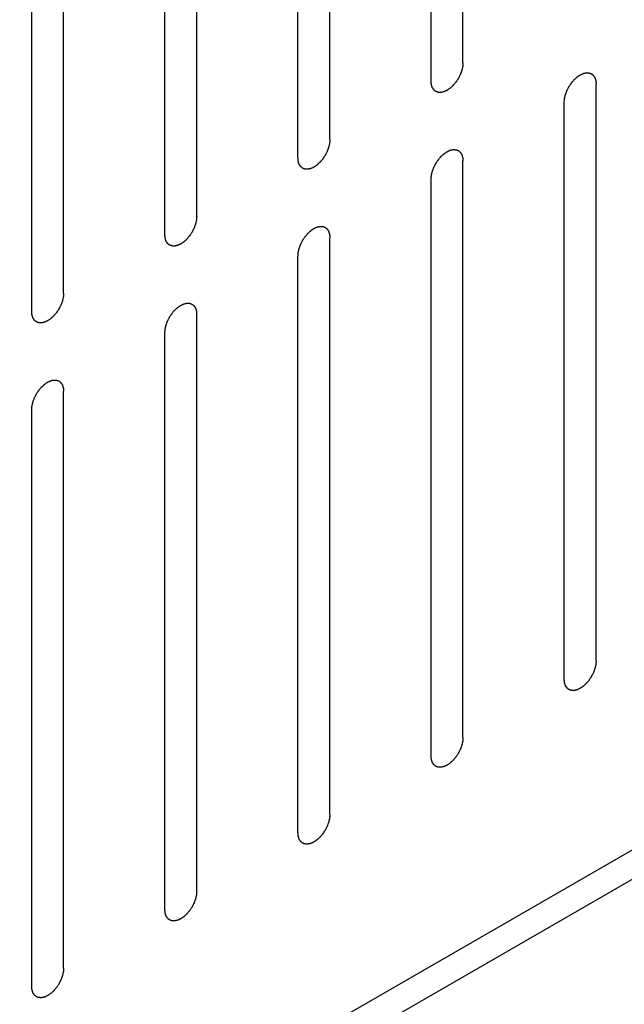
# Model space of a CAD drawing. Header units: inches. Extents: x 5 to 265, y 5 to 171.
# Tile 161 of 212: x 199.34 to 200.35, y 139.1 to 140.74. Entities that reach past the tile are written whole.
import ezdxf

# ---------------------------------------------------------------- set-up
doc = ezdxf.new("R2010")
doc.units = ezdxf.units.IN
doc.header["$LTSCALE"] = 14.96
doc.header["$MEASUREMENT"] = 0
doc.layers.get('0').update_dxf_attribs({"linetype": 'CONTINUOUS'})

msp = doc.modelspace()

# ---------------------------------------------------------------- linework, layer by layer
at = {"color": 7, "linetype": 'Continuous'}
for p, q in [((200.0771, 140.6689), (200.0771, 141.6283)), ((200.0241, 140.6383), (200.0241, 141.5977)), ((199.8558, 140.5412), (199.8558, 141.5005)), ((199.8027, 140.5105), (199.8027, 141.4699)), ((199.6344, 140.4134), (199.6344, 141.3728)), ((199.5814, 140.3828), (199.5814, 141.3421)), ((199.4131, 140.2856), (199.4131, 141.245)), ((199.3601, 140.255), (199.3601, 141.2144)), ((200.2984, 139.674), (200.2984, 140.6334)), ((200.2454, 139.6434), (200.2454, 140.6028)), ((200.0771, 139.5462), (200.0771, 140.5056)), ((200.0241, 139.5156), (200.0241, 140.475)), ((199.8558, 139.4185), (199.8558, 140.3779)), ((199.8027, 139.3878), (199.8027, 140.3472)), ((199.6344, 139.2907), (199.6344, 140.2501)), ((199.5814, 139.2601), (199.5814, 140.2195)), ((196.3458, 137.043), (201.8091, 140.1972)), ((196.3883, 137.0185), (201.8516, 140.1727)), ((199.4131, 139.1629), (199.4131, 140.1223)), ((199.3601, 139.1323), (199.3601, 140.0917))]:
    msp.add_line(p, q, dxfattribs=at)
for points in [[(200.0771, 140.6689), (200.0771, 140.6684), (200.077, 140.6674), (200.0768, 140.6658), (200.0767, 140.6645), (200.0767, 140.6636), (200.0766, 140.6631), (200.0766, 140.6627), (200.0765, 140.6623), (200.0764, 140.6617), (200.0762, 140.6608), (200.0758, 140.6594), (200.0755, 140.658), (200.0753, 140.6571), (200.0752, 140.6565), (200.0751, 140.6561), (200.0749, 140.6557), (200.0747, 140.6551), (200.0744, 140.6542), (200.0739, 140.6528), (200.0734, 140.6514), (200.073, 140.6504), (200.0728, 140.6498), (200.0727, 140.6494), (200.0725, 140.649), (200.0722, 140.6485), (200.0717, 140.6475), (200.071, 140.6461), (200.0703, 140.6447), (200.0698, 140.6438), (200.0695, 140.6432), (200.0693, 140.6428), (200.0691, 140.6424), (200.0687, 140.6419), (200.0682, 140.641), (200.0673, 140.6397), (200.0665, 140.6385), (200.0659, 140.6376), (200.0656, 140.6371), (200.0653, 140.6367), (200.065, 140.6364), (200.0647, 140.6359), (200.064, 140.6351), (200.063, 140.634), (200.0621, 140.6328), (200.0614, 140.632), (200.0611, 140.6316), (200.0608, 140.6312), (200.0605, 140.631), (200.06, 140.6306), (200.0593, 140.6299), (200.0583, 140.6289), (200.0573, 140.628), (200.0565, 140.6273), (200.0561, 140.6269), (200.0558, 140.6266), (200.0555, 140.6264), (200.0551, 140.6261), (200.0543, 140.6256), (200.0532, 140.6248), (200.0521, 140.6241), (200.0513, 140.6235), (200.0509, 140.6232), (200.0506, 140.623), (200.0503, 140.6229), (200.0498, 140.6227), (200.0491, 140.6223), (200.048, 140.6218), (200.0469, 140.6213), (200.0462, 140.621), (200.0458, 140.6208), (200.0454, 140.6206), (200.0451, 140.6205), (200.0447, 140.6204), (200.044, 140.6203), (200.0429, 140.62), (200.0419, 140.6198), (200.0412, 140.6196), (200.0408, 140.6196), (200.0405, 140.6195), (200.0402, 140.6195), (200.0398, 140.6195), (200.0391, 140.6195), (200.0382, 140.6196), (200.0372, 140.6196), (200.0366, 140.6196), (200.0362, 140.6196), (200.0359, 140.6196), (200.0357, 140.6197), (200.0353, 140.6199), (200.0347, 140.6201), (200.0339, 140.6204), (200.033, 140.6207), (200.0324, 140.6209), (200.0321, 140.6211), (200.0318, 140.6211), (200.0316, 140.6213), (200.0313, 140.6215), (200.0309, 140.6219), (200.0302, 140.6225), (200.0295, 140.6231), (200.029, 140.6235), (200.0288, 140.6237), (200.0285, 140.6238), (200.0284, 140.6241), (200.0282, 140.6244), (200.0278, 140.625), (200.0273, 140.6258), (200.0268, 140.6266), (200.0265, 140.6272), (200.0263, 140.6275), (200.0261, 140.6277), (200.026, 140.628), (200.0259, 140.6284), (200.0257, 140.6291), (200.0253, 140.6301), (200.025, 140.6312), (200.0248, 140.6319), (200.0247, 140.6323), (200.0246, 140.6325), (200.0246, 140.6329), (200.0245, 140.6334), (200.0244, 140.6342), (200.0243, 140.6354), (200.0242, 140.6369), (200.0241, 140.6378), (200.0241, 140.6383)], [(200.2454, 140.6028), (200.2454, 140.6033), (200.2455, 140.6044), (200.2456, 140.6059), (200.2457, 140.6072), (200.2458, 140.6081), (200.2459, 140.6086), (200.2459, 140.609), (200.246, 140.6094), (200.2461, 140.61), (200.2463, 140.611), (200.2466, 140.6123), (200.247, 140.6137), (200.2472, 140.6147), (200.2473, 140.6152), (200.2474, 140.6156), (200.2475, 140.616), (200.2477, 140.6166), (200.2481, 140.6176), (200.2486, 140.619), (200.2491, 140.6203), (200.2495, 140.6213), (200.2497, 140.6219), (200.2498, 140.6223), (200.25, 140.6227), (200.2503, 140.6233), (200.2508, 140.6242), (200.2515, 140.6256), (200.2522, 140.627), (200.2527, 140.628), (200.2529, 140.6285), (200.2531, 140.6289), (200.2534, 140.6293), (200.2537, 140.6298), (200.2543, 140.6307), (200.2552, 140.632), (200.256, 140.6332), (200.2566, 140.6341), (200.2569, 140.6346), (200.2571, 140.635), (200.2574, 140.6354), (200.2578, 140.6358), (200.2585, 140.6366), (200.2594, 140.6378), (200.2604, 140.6389), (200.261, 140.6397), (200.2614, 140.6401), (200.2617, 140.6405), (200.262, 140.6408), (200.2624, 140.6412), (200.2632, 140.6418), (200.2642, 140.6428), (200.2652, 140.6437), (200.2659, 140.6444), (200.2664, 140.6448), (200.2667, 140.6451), (200.267, 140.6453), (200.2674, 140.6456), (200.2682, 140.6461), (200.2693, 140.6469), (200.2704, 140.6477), (200.2711, 140.6482), (200.2716, 140.6485), (200.2719, 140.6487), (200.2722, 140.6489), (200.2727, 140.6491), (200.2734, 140.6494), (200.2745, 140.6499), (200.2755, 140.6504), (200.2763, 140.6508), (200.2767, 140.651), (200.2771, 140.6511), (200.2774, 140.6512), (200.2778, 140.6513), (200.2785, 140.6514), (200.2795, 140.6517), (200.2806, 140.6519), (200.2813, 140.6521), (200.2817, 140.6522), (200.282, 140.6523), (200.2823, 140.6522), (200.2827, 140.6522), (200.2833, 140.6522), (200.2843, 140.6522), (200.2852, 140.6521), (200.2859, 140.6521), (200.2863, 140.6521), (200.2866, 140.6521), (200.2868, 140.652), (200.2872, 140.6519), (200.2878, 140.6516), (200.2886, 140.6513), (200.2895, 140.651), (200.2901, 140.6508), (200.2904, 140.6507), (200.2907, 140.6506), (200.2909, 140.6504), (200.2911, 140.6502), (200.2916, 140.6498), (200.2923, 140.6492), (200.293, 140.6486), (200.2935, 140.6483), (200.2937, 140.648), (200.294, 140.6479), (200.2941, 140.6476), (200.2943, 140.6473), (200.2946, 140.6467), (200.2952, 140.6459), (200.2957, 140.6451), (200.296, 140.6446), (200.2962, 140.6442), (200.2964, 140.644), (200.2965, 140.6437), (200.2966, 140.6433), (200.2968, 140.6426), (200.2971, 140.6416), (200.2975, 140.6406), (200.2977, 140.6399), (200.2978, 140.6395), (200.2979, 140.6392), (200.2979, 140.6388), (200.298, 140.6383), (200.298, 140.6375), (200.2982, 140.6363), (200.2983, 140.6348), (200.2984, 140.6339), (200.2984, 140.6334)], [(199.8558, 140.5412), (199.8557, 140.5406), (199.8556, 140.5396), (199.8555, 140.538), (199.8554, 140.5367), (199.8553, 140.5358), (199.8553, 140.5353), (199.8553, 140.5349), (199.8552, 140.5345), (199.8551, 140.534), (199.8548, 140.533), (199.8545, 140.5316), (199.8542, 140.5302), (199.854, 140.5293), (199.8539, 140.5287), (199.8538, 140.5283), (199.8536, 140.5279), (199.8534, 140.5274), (199.8531, 140.5264), (199.8526, 140.525), (199.852, 140.5236), (199.8517, 140.5226), (199.8515, 140.5221), (199.8514, 140.5216), (199.8511, 140.5212), (199.8509, 140.5207), (199.8504, 140.5197), (199.8497, 140.5183), (199.849, 140.517), (199.8485, 140.516), (199.8482, 140.5154), (199.848, 140.515), (199.8478, 140.5146), (199.8474, 140.5141), (199.8468, 140.5132), (199.846, 140.512), (199.8452, 140.5107), (199.8446, 140.5098), (199.8443, 140.5093), (199.844, 140.5089), (199.8437, 140.5086), (199.8433, 140.5081), (199.8427, 140.5073), (199.8417, 140.5062), (199.8408, 140.5051), (199.8401, 140.5043), (199.8397, 140.5038), (199.8395, 140.5034), (199.8391, 140.5032), (199.8387, 140.5028), (199.838, 140.5021), (199.837, 140.5012), (199.8359, 140.5002), (199.8352, 140.4995), (199.8348, 140.4991), (199.8345, 140.4988), (199.8342, 140.4986), (199.8337, 140.4983), (199.833, 140.4978), (199.8319, 140.497), (199.8308, 140.4963), (199.83, 140.4958), (199.8296, 140.4955), (199.8293, 140.4952), (199.8289, 140.4951), (199.8285, 140.4949), (199.8278, 140.4945), (199.8267, 140.494), (199.8256, 140.4935), (199.8249, 140.4932), (199.8244, 140.493), (199.8241, 140.4928), (199.8238, 140.4928), (199.8234, 140.4927), (199.8227, 140.4925), (199.8216, 140.4923), (199.8206, 140.492), (199.8199, 140.4919), (199.8195, 140.4918), (199.8191, 140.4917), (199.8189, 140.4917), (199.8185, 140.4917), (199.8178, 140.4918), (199.8169, 140.4918), (199.8159, 140.4918), (199.8152, 140.4918), (199.8149, 140.4919), (199.8146, 140.4918), (199.8143, 140.492), (199.814, 140.4921), (199.8134, 140.4923), (199.8125, 140.4926), (199.8117, 140.4929), (199.8111, 140.4931), (199.8108, 140.4933), (199.8105, 140.4933), (199.8103, 140.4935), (199.81, 140.4938), (199.8095, 140.4942), (199.8089, 140.4947), (199.8082, 140.4953), (199.8077, 140.4957), (199.8074, 140.4959), (199.8072, 140.4961), (199.8071, 140.4963), (199.8069, 140.4966), (199.8065, 140.4972), (199.806, 140.498), (199.8055, 140.4988), (199.8051, 140.4994), (199.8049, 140.4997), (199.8048, 140.4999), (199.8047, 140.5002), (199.8046, 140.5006), (199.8043, 140.5014), (199.804, 140.5024), (199.8037, 140.5034), (199.8035, 140.5041), (199.8034, 140.5045), (199.8032, 140.5048), (199.8032, 140.5051), (199.8032, 140.5056), (199.8031, 140.5065), (199.803, 140.5077), (199.8029, 140.5091), (199.8028, 140.5101), (199.8027, 140.5105)], [(200.0241, 140.475), (200.0241, 140.4755), (200.0242, 140.4766), (200.0243, 140.4781), (200.0244, 140.4794), (200.0245, 140.4803), (200.0245, 140.4809), (200.0245, 140.4812), (200.0247, 140.4817), (200.0248, 140.4822), (200.025, 140.4832), (200.0253, 140.4845), (200.0256, 140.4859), (200.0258, 140.4869), (200.026, 140.4874), (200.026, 140.4878), (200.0262, 140.4883), (200.0264, 140.4888), (200.0268, 140.4898), (200.0273, 140.4912), (200.0278, 140.4926), (200.0281, 140.4935), (200.0283, 140.4941), (200.0285, 140.4945), (200.0287, 140.4949), (200.029, 140.4955), (200.0295, 140.4965), (200.0302, 140.4978), (200.0309, 140.4992), (200.0313, 140.5002), (200.0316, 140.5007), (200.0318, 140.5012), (200.0321, 140.5015), (200.0324, 140.502), (200.033, 140.5029), (200.0338, 140.5042), (200.0347, 140.5055), (200.0352, 140.5064), (200.0356, 140.5069), (200.0358, 140.5073), (200.0361, 140.5076), (200.0365, 140.508), (200.0372, 140.5088), (200.0381, 140.51), (200.0391, 140.5111), (200.0397, 140.5119), (200.0401, 140.5124), (200.0404, 140.5127), (200.0407, 140.513), (200.0411, 140.5134), (200.0418, 140.514), (200.0429, 140.515), (200.0439, 140.516), (200.0446, 140.5166), (200.045, 140.517), (200.0453, 140.5173), (200.0457, 140.5175), (200.0461, 140.5178), (200.0469, 140.5184), (200.048, 140.5191), (200.049, 140.5199), (200.0498, 140.5204), (200.0502, 140.5207), (200.0506, 140.521), (200.0509, 140.5211), (200.0513, 140.5213), (200.0521, 140.5216), (200.0532, 140.5221), (200.0542, 140.5226), (200.055, 140.523), (200.0554, 140.5232), (200.0557, 140.5234), (200.056, 140.5234), (200.0565, 140.5235), (200.0572, 140.5237), (200.0582, 140.5239), (200.0592, 140.5241), (200.06, 140.5243), (200.0604, 140.5244), (200.0607, 140.5245), (200.061, 140.5244), (200.0613, 140.5244), (200.062, 140.5244), (200.063, 140.5244), (200.0639, 140.5243), (200.0646, 140.5243), (200.065, 140.5243), (200.0653, 140.5243), (200.0655, 140.5242), (200.0658, 140.5241), (200.0664, 140.5239), (200.0673, 140.5236), (200.0681, 140.5232), (200.0687, 140.523), (200.0691, 140.5229), (200.0693, 140.5228), (200.0695, 140.5226), (200.0698, 140.5224), (200.0703, 140.522), (200.071, 140.5214), (200.0717, 140.5209), (200.0721, 140.5205), (200.0724, 140.5202), (200.0726, 140.5201), (200.0728, 140.5198), (200.073, 140.5195), (200.0733, 140.519), (200.0738, 140.5182), (200.0743, 140.5173), (200.0747, 140.5168), (200.0749, 140.5165), (200.0751, 140.5162), (200.0751, 140.5159), (200.0753, 140.5155), (200.0755, 140.5148), (200.0758, 140.5138), (200.0761, 140.5128), (200.0764, 140.5121), (200.0765, 140.5117), (200.0766, 140.5114), (200.0766, 140.511), (200.0767, 140.5105), (200.0767, 140.5097), (200.0768, 140.5085), (200.077, 140.5071), (200.0771, 140.5061), (200.0771, 140.5056)], [(199.6344, 140.4134), (199.6344, 140.4129), (199.6343, 140.4118), (199.6342, 140.4103), (199.6341, 140.409), (199.634, 140.408), (199.634, 140.4075), (199.634, 140.4071), (199.6338, 140.4067), (199.6337, 140.4062), (199.6335, 140.4052), (199.6332, 140.4038), (199.6329, 140.4025), (199.6327, 140.4015), (199.6325, 140.401), (199.6325, 140.4006), (199.6323, 140.4001), (199.6321, 140.3996), (199.6317, 140.3986), (199.6312, 140.3972), (199.6307, 140.3958), (199.6304, 140.3948), (199.6302, 140.3943), (199.63, 140.3939), (199.6298, 140.3935), (199.6295, 140.3929), (199.629, 140.3919), (199.6283, 140.3906), (199.6277, 140.3892), (199.6272, 140.3882), (199.6269, 140.3877), (199.6267, 140.3872), (199.6264, 140.3869), (199.6261, 140.3863), (199.6255, 140.3855), (199.6247, 140.3842), (199.6238, 140.3829), (199.6233, 140.382), (199.6229, 140.3815), (199.6227, 140.3811), (199.6224, 140.3808), (199.622, 140.3803), (199.6214, 140.3795), (199.6204, 140.3784), (199.6195, 140.3773), (199.6188, 140.3765), (199.6184, 140.376), (199.6181, 140.3757), (199.6178, 140.3754), (199.6174, 140.375), (199.6167, 140.3743), (199.6156, 140.3734), (199.6146, 140.3724), (199.6139, 140.3717), (199.6135, 140.3714), (199.6132, 140.3711), (199.6128, 140.3709), (199.6124, 140.3705), (199.6116, 140.37), (199.6106, 140.3693), (199.6095, 140.3685), (199.6087, 140.368), (199.6083, 140.3677), (199.6079, 140.3674), (199.6076, 140.3673), (199.6072, 140.3671), (199.6064, 140.3667), (199.6054, 140.3662), (199.6043, 140.3658), (199.6035, 140.3654), (199.6031, 140.3652), (199.6028, 140.365), (199.6025, 140.365), (199.6021, 140.3649), (199.6013, 140.3647), (199.6003, 140.3645), (199.5993, 140.3643), (199.5985, 140.3641), (199.5981, 140.364), (199.5978, 140.3639), (199.5975, 140.3639), (199.5972, 140.3639), (199.5965, 140.364), (199.5955, 140.364), (199.5946, 140.364), (199.5939, 140.3641), (199.5935, 140.3641), (199.5932, 140.3641), (199.593, 140.3642), (199.5927, 140.3643), (199.5921, 140.3645), (199.5912, 140.3648), (199.5904, 140.3652), (199.5898, 140.3654), (199.5894, 140.3655), (199.5892, 140.3656), (199.589, 140.3658), (199.5887, 140.366), (199.5882, 140.3664), (199.5875, 140.3669), (199.5869, 140.3675), (199.5864, 140.3679), (199.5861, 140.3681), (199.5859, 140.3683), (199.5857, 140.3686), (199.5855, 140.3689), (199.5852, 140.3694), (199.5847, 140.3702), (199.5842, 140.371), (199.5838, 140.3716), (199.5836, 140.3719), (199.5834, 140.3721), (199.5834, 140.3725), (199.5832, 140.3729), (199.583, 140.3736), (199.5827, 140.3746), (199.5824, 140.3756), (199.5822, 140.3763), (199.582, 140.3767), (199.5819, 140.377), (199.5819, 140.3774), (199.5819, 140.3778), (199.5818, 140.3787), (199.5817, 140.3799), (199.5815, 140.3813), (199.5815, 140.3823), (199.5814, 140.3828)], [(199.8027, 140.3472), (199.8028, 140.3478), (199.8029, 140.3488), (199.803, 140.3504), (199.8031, 140.3517), (199.8032, 140.3526), (199.8032, 140.3531), (199.8032, 140.3535), (199.8033, 140.3539), (199.8035, 140.3544), (199.8037, 140.3554), (199.804, 140.3568), (199.8043, 140.3581), (199.8045, 140.3591), (199.8046, 140.3596), (199.8047, 140.3601), (199.8049, 140.3605), (199.8051, 140.361), (199.8054, 140.362), (199.806, 140.3634), (199.8065, 140.3648), (199.8068, 140.3658), (199.807, 140.3663), (199.8072, 140.3667), (199.8074, 140.3671), (199.8077, 140.3677), (199.8081, 140.3687), (199.8088, 140.3701), (199.8095, 140.3714), (199.81, 140.3724), (199.8103, 140.373), (199.8105, 140.3734), (199.8108, 140.3737), (199.8111, 140.3743), (199.8117, 140.3751), (199.8125, 140.3764), (199.8133, 140.3777), (199.8139, 140.3786), (199.8143, 140.3791), (199.8145, 140.3795), (199.8148, 140.3798), (199.8152, 140.3803), (199.8158, 140.3811), (199.8168, 140.3822), (199.8177, 140.3833), (199.8184, 140.3841), (199.8188, 140.3846), (199.8191, 140.3849), (199.8194, 140.3852), (199.8198, 140.3856), (199.8205, 140.3863), (199.8215, 140.3872), (199.8226, 140.3882), (199.8233, 140.3889), (199.8237, 140.3892), (199.824, 140.3895), (199.8243, 140.3898), (199.8248, 140.3901), (199.8255, 140.3906), (199.8266, 140.3913), (199.8277, 140.3921), (199.8285, 140.3926), (199.8289, 140.3929), (199.8293, 140.3932), (199.8296, 140.3933), (199.83, 140.3935), (199.8308, 140.3939), (199.8318, 140.3944), (199.8329, 140.3949), (199.8337, 140.3952), (199.8341, 140.3954), (199.8344, 140.3956), (199.8347, 140.3956), (199.8351, 140.3957), (199.8358, 140.3959), (199.8369, 140.3961), (199.8379, 140.3964), (199.8386, 140.3965), (199.839, 140.3966), (199.8394, 140.3967), (199.8396, 140.3967), (199.84, 140.3967), (199.8407, 140.3966), (199.8416, 140.3966), (199.8426, 140.3966), (199.8433, 140.3965), (199.8436, 140.3965), (199.8439, 140.3965), (199.8442, 140.3964), (199.8445, 140.3963), (199.8451, 140.3961), (199.846, 140.3958), (199.8468, 140.3955), (199.8474, 140.3952), (199.8477, 140.3951), (199.848, 140.395), (199.8482, 140.3948), (199.8485, 140.3946), (199.849, 140.3942), (199.8496, 140.3937), (199.8503, 140.3931), (199.8508, 140.3927), (199.8511, 140.3925), (199.8513, 140.3923), (199.8514, 140.3921), (199.8516, 140.3917), (199.852, 140.3912), (199.8525, 140.3904), (199.853, 140.3896), (199.8534, 140.389), (199.8536, 140.3887), (199.8538, 140.3885), (199.8538, 140.3881), (199.854, 140.3877), (199.8542, 140.387), (199.8545, 140.386), (199.8548, 140.385), (199.855, 140.3843), (199.8551, 140.3839), (199.8553, 140.3836), (199.8553, 140.3832), (199.8553, 140.3828), (199.8554, 140.3819), (199.8555, 140.3807), (199.8556, 140.3793), (199.8557, 140.3783), (199.8558, 140.3779)], [(199.4131, 140.2856), (199.4131, 140.2851), (199.413, 140.284), (199.4129, 140.2825), (199.4128, 140.2812), (199.4127, 140.2803), (199.4126, 140.2797), (199.4126, 140.2794), (199.4125, 140.2789), (199.4124, 140.2784), (199.4122, 140.2774), (199.4119, 140.2761), (199.4116, 140.2747), (199.4113, 140.2737), (199.4112, 140.2732), (199.4111, 140.2728), (199.411, 140.2724), (199.4108, 140.2718), (199.4104, 140.2708), (199.4099, 140.2694), (199.4094, 140.268), (199.4091, 140.2671), (199.4088, 140.2665), (199.4087, 140.2661), (199.4085, 140.2657), (199.4082, 140.2651), (199.4077, 140.2642), (199.407, 140.2628), (199.4063, 140.2614), (199.4058, 140.2604), (199.4056, 140.2599), (199.4054, 140.2594), (199.4051, 140.2591), (199.4048, 140.2586), (199.4042, 140.2577), (199.4034, 140.2564), (199.4025, 140.2551), (199.4019, 140.2542), (199.4016, 140.2537), (199.4014, 140.2533), (199.4011, 140.253), (199.4007, 140.2526), (199.4, 140.2518), (199.3991, 140.2506), (199.3981, 140.2495), (199.3975, 140.2487), (199.3971, 140.2482), (199.3968, 140.2479), (199.3965, 140.2476), (199.3961, 140.2472), (199.3954, 140.2466), (199.3943, 140.2456), (199.3933, 140.2446), (199.3926, 140.244), (199.3922, 140.2436), (199.3919, 140.2433), (199.3915, 140.2431), (199.3911, 140.2428), (199.3903, 140.2422), (199.3892, 140.2415), (199.3881, 140.2407), (199.3874, 140.2402), (199.3869, 140.2399), (199.3866, 140.2396), (199.3863, 140.2395), (199.3859, 140.2393), (199.3851, 140.239), (199.384, 140.2385), (199.383, 140.238), (199.3822, 140.2376), (199.3818, 140.2374), (199.3815, 140.2373), (199.3811, 140.2372), (199.3807, 140.2371), (199.38, 140.2369), (199.379, 140.2367), (199.3779, 140.2365), (199.3772, 140.2363), (199.3768, 140.2362), (199.3765, 140.2361), (199.3762, 140.2362), (199.3758, 140.2362), (199.3752, 140.2362), (199.3742, 140.2362), (199.3733, 140.2363), (199.3726, 140.2363), (199.3722, 140.2363), (199.3719, 140.2363), (199.3717, 140.2364), (199.3713, 140.2365), (199.3707, 140.2367), (199.3699, 140.2371), (199.369, 140.2374), (199.3684, 140.2376), (199.3681, 140.2377), (199.3678, 140.2378), (199.3677, 140.238), (199.3674, 140.2382), (199.3669, 140.2386), (199.3662, 140.2392), (199.3655, 140.2397), (199.365, 140.2401), (199.3648, 140.2404), (199.3646, 140.2405), (199.3644, 140.2408), (199.3642, 140.2411), (199.3639, 140.2417), (199.3633, 140.2425), (199.3628, 140.2433), (199.3625, 140.2438), (199.3623, 140.2441), (199.3621, 140.2444), (199.362, 140.2447), (199.3619, 140.2451), (199.3617, 140.2458), (199.3614, 140.2468), (199.3611, 140.2478), (199.3608, 140.2485), (199.3607, 140.2489), (199.3606, 140.2492), (199.3606, 140.2496), (199.3605, 140.2501), (199.3605, 140.2509), (199.3604, 140.2521), (199.3602, 140.2535), (199.3601, 140.2545), (199.3601, 140.255)], [(199.5814, 140.2195), (199.5815, 140.22), (199.5815, 140.221), (199.5817, 140.2226), (199.5818, 140.2239), (199.5818, 140.2248), (199.5819, 140.2253), (199.5819, 140.2257), (199.582, 140.2261), (199.5821, 140.2267), (199.5824, 140.2276), (199.5827, 140.229), (199.583, 140.2304), (199.5832, 140.2313), (199.5833, 140.2319), (199.5834, 140.2323), (199.5836, 140.2327), (199.5838, 140.2332), (199.5841, 140.2342), (199.5846, 140.2356), (199.5851, 140.237), (199.5855, 140.238), (199.5857, 140.2385), (199.5858, 140.239), (199.5861, 140.2394), (199.5863, 140.2399), (199.5868, 140.2409), (199.5875, 140.2423), (199.5882, 140.2437), (199.5887, 140.2446), (199.589, 140.2452), (199.5892, 140.2456), (199.5894, 140.246), (199.5898, 140.2465), (199.5903, 140.2474), (199.5912, 140.2486), (199.592, 140.2499), (199.5926, 140.2508), (199.5929, 140.2513), (199.5932, 140.2517), (199.5935, 140.252), (199.5938, 140.2525), (199.5945, 140.2533), (199.5955, 140.2544), (199.5964, 140.2556), (199.5971, 140.2564), (199.5975, 140.2568), (199.5977, 140.2572), (199.5981, 140.2574), (199.5985, 140.2578), (199.5992, 140.2585), (199.6002, 140.2594), (199.6012, 140.2604), (199.602, 140.2611), (199.6024, 140.2615), (199.6027, 140.2618), (199.603, 140.262), (199.6035, 140.2623), (199.6042, 140.2628), (199.6053, 140.2636), (199.6064, 140.2643), (199.6072, 140.2649), (199.6076, 140.2651), (199.6079, 140.2654), (199.6083, 140.2655), (199.6087, 140.2657), (199.6094, 140.2661), (199.6105, 140.2666), (199.6116, 140.2671), (199.6123, 140.2674), (199.6128, 140.2676), (199.6131, 140.2678), (199.6134, 140.2678), (199.6138, 140.2679), (199.6145, 140.2681), (199.6156, 140.2683), (199.6166, 140.2686), (199.6173, 140.2687), (199.6177, 140.2688), (199.618, 140.2689), (199.6183, 140.2689), (199.6187, 140.2689), (199.6194, 140.2689), (199.6203, 140.2688), (199.6213, 140.2688), (199.6219, 140.2688), (199.6223, 140.2687), (199.6226, 140.2688), (199.6229, 140.2686), (199.6232, 140.2685), (199.6238, 140.2683), (199.6246, 140.268), (199.6255, 140.2677), (199.6261, 140.2675), (199.6264, 140.2673), (199.6267, 140.2673), (199.6269, 140.2671), (199.6272, 140.2668), (199.6276, 140.2664), (199.6283, 140.2659), (199.629, 140.2653), (199.6295, 140.2649), (199.6298, 140.2647), (199.63, 140.2645), (199.6301, 140.2643), (199.6303, 140.264), (199.6307, 140.2634), (199.6312, 140.2626), (199.6317, 140.2618), (199.6321, 140.2612), (199.6323, 140.2609), (199.6324, 140.2607), (199.6325, 140.2604), (199.6326, 140.26), (199.6329, 140.2592), (199.6332, 140.2582), (199.6335, 140.2572), (199.6337, 140.2565), (199.6338, 140.2561), (199.6339, 140.2558), (199.634, 140.2555), (199.634, 140.255), (199.6341, 140.2541), (199.6342, 140.2529), (199.6343, 140.2515), (199.6344, 140.2506), (199.6344, 140.2501)], [(199.3601, 140.0917), (199.3601, 140.0922), (199.3602, 140.0932), (199.3603, 140.0948), (199.3605, 140.0961), (199.3605, 140.097), (199.3606, 140.0975), (199.3606, 140.0979), (199.3607, 140.0983), (199.3608, 140.0989), (199.361, 140.0998), (199.3613, 140.1012), (199.3617, 140.1026), (199.3619, 140.1035), (199.362, 140.1041), (199.3621, 140.1045), (199.3622, 140.1049), (199.3624, 140.1055), (199.3628, 140.1064), (199.3633, 140.1078), (199.3638, 140.1092), (199.3642, 140.1102), (199.3644, 140.1108), (199.3645, 140.1112), (199.3647, 140.1116), (199.365, 140.1121), (199.3655, 140.1131), (199.3662, 140.1145), (199.3669, 140.1159), (199.3674, 140.1168), (199.3677, 140.1174), (199.3678, 140.1178), (199.3681, 140.1182), (199.3684, 140.1187), (199.369, 140.1196), (199.3699, 140.1209), (199.3707, 140.1221), (199.3713, 140.123), (199.3716, 140.1235), (199.3718, 140.1239), (199.3721, 140.1242), (199.3725, 140.1247), (199.3732, 140.1255), (199.3741, 140.1266), (199.3751, 140.1278), (199.3758, 140.1286), (199.3761, 140.129), (199.3764, 140.1294), (199.3767, 140.1296), (199.3771, 140.13), (199.3779, 140.1307), (199.3789, 140.1317), (199.3799, 140.1326), (199.3806, 140.1333), (199.3811, 140.1337), (199.3814, 140.134), (199.3817, 140.1342), (199.3821, 140.1345), (199.3829, 140.135), (199.384, 140.1358), (199.3851, 140.1365), (199.3858, 140.1371), (199.3863, 140.1374), (199.3866, 140.1376), (199.3869, 140.1377), (199.3874, 140.138), (199.3881, 140.1383), (199.3892, 140.1388), (199.3903, 140.1393), (199.391, 140.1396), (199.3914, 140.1398), (199.3918, 140.14), (199.3921, 140.1401), (199.3925, 140.1402), (199.3932, 140.1403), (199.3942, 140.1406), (199.3953, 140.1408), (199.396, 140.141), (199.3964, 140.141), (199.3967, 140.1411), (199.397, 140.1411), (199.3974, 140.1411), (199.398, 140.1411), (199.399, 140.141), (199.3999, 140.141), (199.4006, 140.141), (199.401, 140.141), (199.4013, 140.141), (199.4015, 140.1409), (199.4019, 140.1407), (199.4025, 140.1405), (199.4033, 140.1402), (199.4042, 140.1399), (199.4048, 140.1397), (199.4051, 140.1395), (199.4054, 140.1395), (199.4056, 140.1393), (199.4058, 140.1391), (199.4063, 140.1387), (199.407, 140.1381), (199.4077, 140.1375), (199.4082, 140.1371), (199.4084, 140.1369), (199.4087, 140.1368), (199.4088, 140.1365), (199.409, 140.1362), (199.4094, 140.1356), (199.4099, 140.1348), (199.4104, 140.134), (199.4107, 140.1334), (199.4109, 140.1331), (199.4111, 140.1329), (199.4112, 140.1326), (199.4113, 140.1322), (199.4115, 140.1315), (199.4118, 140.1305), (199.4122, 140.1295), (199.4124, 140.1287), (199.4125, 140.1283), (199.4126, 140.1281), (199.4126, 140.1277), (199.4127, 140.1272), (199.4128, 140.1264), (199.4129, 140.1252), (199.413, 140.1237), (199.4131, 140.1228), (199.4131, 140.1223)], [(200.2984, 139.674), (200.2984, 139.6735), (200.2983, 139.6725), (200.2982, 139.6709), (200.2981, 139.6696), (200.298, 139.6687), (200.2979, 139.6682), (200.2979, 139.6678), (200.2978, 139.6674), (200.2977, 139.6668), (200.2975, 139.6659), (200.2972, 139.6645), (200.2969, 139.6631), (200.2966, 139.6622), (200.2965, 139.6616), (200.2964, 139.6612), (200.2963, 139.6608), (200.2961, 139.6602), (200.2957, 139.6593), (200.2952, 139.6579), (200.2947, 139.6565), (200.2943, 139.6555), (200.2941, 139.6549), (200.294, 139.6545), (200.2938, 139.6541), (200.2935, 139.6536), (200.293, 139.6526), (200.2923, 139.6512), (200.2916, 139.6498), (200.2911, 139.6489), (200.2909, 139.6483), (200.2907, 139.6479), (200.2904, 139.6475), (200.2901, 139.647), (200.2895, 139.6461), (200.2887, 139.6448), (200.2878, 139.6436), (200.2872, 139.6427), (200.2869, 139.6422), (200.2867, 139.6418), (200.2864, 139.6414), (200.286, 139.641), (200.2853, 139.6402), (200.2844, 139.6391), (200.2834, 139.6379), (200.2828, 139.6371), (200.2824, 139.6367), (200.2821, 139.6363), (200.2818, 139.636), (200.2814, 139.6357), (200.2806, 139.635), (200.2796, 139.634), (200.2786, 139.6331), (200.2779, 139.6324), (200.2775, 139.632), (200.2771, 139.6317), (200.2768, 139.6315), (200.2764, 139.6312), (200.2756, 139.6307), (200.2745, 139.6299), (200.2734, 139.6292), (200.2727, 139.6286), (200.2722, 139.6283), (200.2719, 139.6281), (200.2716, 139.628), (200.2711, 139.6277), (200.2704, 139.6274), (200.2693, 139.6269), (200.2683, 139.6264), (200.2675, 139.626), (200.2671, 139.6259), (200.2667, 139.6257), (200.2664, 139.6256), (200.266, 139.6255), (200.2653, 139.6254), (200.2643, 139.6251), (200.2632, 139.6249), (200.2625, 139.6247), (200.2621, 139.6246), (200.2618, 139.6245), (200.2615, 139.6246), (200.2611, 139.6246), (200.2605, 139.6246), (200.2595, 139.6247), (200.2586, 139.6247), (200.2579, 139.6247), (200.2575, 139.6247), (200.2572, 139.6247), (200.257, 139.6248), (200.2566, 139.625), (200.256, 139.6252), (200.2552, 139.6255), (200.2543, 139.6258), (200.2537, 139.626), (200.2534, 139.6261), (200.2531, 139.6262), (200.2529, 139.6264), (200.2527, 139.6266), (200.2522, 139.627), (200.2515, 139.6276), (200.2508, 139.6282), (200.2503, 139.6286), (200.2501, 139.6288), (200.2499, 139.6289), (200.2497, 139.6292), (200.2495, 139.6295), (200.2492, 139.6301), (200.2486, 139.6309), (200.2481, 139.6317), (200.2478, 139.6322), (200.2476, 139.6326), (200.2474, 139.6328), (200.2473, 139.6331), (200.2472, 139.6335), (200.247, 139.6342), (200.2467, 139.6352), (200.2464, 139.6362), (200.2461, 139.6369), (200.246, 139.6374), (200.2459, 139.6376), (200.2459, 139.638), (200.2458, 139.6385), (200.2458, 139.6393), (200.2456, 139.6405), (200.2455, 139.642), (200.2454, 139.6429), (200.2454, 139.6434)], [(200.0771, 139.5462), (200.0771, 139.5457), (200.077, 139.5447), (200.0768, 139.5431), (200.0767, 139.5418), (200.0767, 139.5409), (200.0766, 139.5404), (200.0766, 139.54), (200.0765, 139.5396), (200.0764, 139.539), (200.0762, 139.5381), (200.0758, 139.5367), (200.0755, 139.5353), (200.0753, 139.5344), (200.0752, 139.5338), (200.0751, 139.5334), (200.0749, 139.533), (200.0747, 139.5324), (200.0744, 139.5315), (200.0739, 139.5301), (200.0734, 139.5287), (200.073, 139.5277), (200.0728, 139.5272), (200.0727, 139.5267), (200.0725, 139.5263), (200.0722, 139.5258), (200.0717, 139.5248), (200.071, 139.5234), (200.0703, 139.522), (200.0698, 139.5211), (200.0695, 139.5205), (200.0693, 139.5201), (200.0691, 139.5197), (200.0687, 139.5192), (200.0682, 139.5183), (200.0673, 139.5171), (200.0665, 139.5158), (200.0659, 139.5149), (200.0656, 139.5144), (200.0653, 139.514), (200.065, 139.5137), (200.0647, 139.5132), (200.064, 139.5124), (200.063, 139.5113), (200.0621, 139.5101), (200.0614, 139.5093), (200.0611, 139.5089), (200.0608, 139.5085), (200.0605, 139.5083), (200.06, 139.5079), (200.0593, 139.5072), (200.0583, 139.5062), (200.0573, 139.5053), (200.0565, 139.5046), (200.0561, 139.5042), (200.0558, 139.5039), (200.0555, 139.5037), (200.0551, 139.5034), (200.0543, 139.5029), (200.0532, 139.5021), (200.0521, 139.5014), (200.0513, 139.5008), (200.0509, 139.5005), (200.0506, 139.5003), (200.0503, 139.5002), (200.0498, 139.5), (200.0491, 139.4996), (200.048, 139.4991), (200.0469, 139.4986), (200.0462, 139.4983), (200.0458, 139.4981), (200.0454, 139.4979), (200.0451, 139.4979), (200.0447, 139.4978), (200.044, 139.4976), (200.0429, 139.4974), (200.0419, 139.4971), (200.0412, 139.497), (200.0408, 139.4969), (200.0405, 139.4968), (200.0402, 139.4968), (200.0398, 139.4968), (200.0391, 139.4968), (200.0382, 139.4969), (200.0372, 139.4969), (200.0366, 139.4969), (200.0362, 139.497), (200.0359, 139.4969), (200.0357, 139.4971), (200.0353, 139.4972), (200.0347, 139.4974), (200.0339, 139.4977), (200.033, 139.498), (200.0324, 139.4982), (200.0321, 139.4984), (200.0318, 139.4984), (200.0316, 139.4986), (200.0313, 139.4989), (200.0309, 139.4993), (200.0302, 139.4998), (200.0295, 139.5004), (200.029, 139.5008), (200.0288, 139.501), (200.0285, 139.5012), (200.0284, 139.5014), (200.0282, 139.5017), (200.0278, 139.5023), (200.0273, 139.5031), (200.0268, 139.5039), (200.0265, 139.5045), (200.0263, 139.5048), (200.0261, 139.505), (200.026, 139.5053), (200.0259, 139.5057), (200.0257, 139.5064), (200.0253, 139.5075), (200.025, 139.5085), (200.0248, 139.5092), (200.0247, 139.5096), (200.0246, 139.5099), (200.0246, 139.5102), (200.0245, 139.5107), (200.0244, 139.5116), (200.0243, 139.5127), (200.0242, 139.5142), (200.0241, 139.5151), (200.0241, 139.5156)], [(199.8558, 139.4185), (199.8557, 139.4179), (199.8556, 139.4169), (199.8555, 139.4153), (199.8554, 139.414), (199.8553, 139.4131), (199.8553, 139.4126), (199.8553, 139.4122), (199.8552, 139.4118), (199.8551, 139.4113), (199.8548, 139.4103), (199.8545, 139.4089), (199.8542, 139.4076), (199.854, 139.4066), (199.8539, 139.406), (199.8538, 139.4056), (199.8536, 139.4052), (199.8534, 139.4047), (199.8531, 139.4037), (199.8526, 139.4023), (199.852, 139.4009), (199.8517, 139.3999), (199.8515, 139.3994), (199.8514, 139.399), (199.8511, 139.3985), (199.8509, 139.398), (199.8504, 139.397), (199.8497, 139.3956), (199.849, 139.3943), (199.8485, 139.3933), (199.8482, 139.3927), (199.848, 139.3923), (199.8478, 139.3919), (199.8474, 139.3914), (199.8468, 139.3905), (199.846, 139.3893), (199.8452, 139.388), (199.8446, 139.3871), (199.8443, 139.3866), (199.844, 139.3862), (199.8437, 139.3859), (199.8433, 139.3854), (199.8427, 139.3846), (199.8417, 139.3835), (199.8408, 139.3824), (199.8401, 139.3816), (199.8397, 139.3811), (199.8395, 139.3808), (199.8391, 139.3805), (199.8387, 139.3801), (199.838, 139.3794), (199.837, 139.3785), (199.8359, 139.3775), (199.8352, 139.3768), (199.8348, 139.3765), (199.8345, 139.3761), (199.8342, 139.3759), (199.8337, 139.3756), (199.833, 139.3751), (199.8319, 139.3743), (199.8308, 139.3736), (199.83, 139.3731), (199.8296, 139.3728), (199.8293, 139.3725), (199.8289, 139.3724), (199.8285, 139.3722), (199.8278, 139.3718), (199.8267, 139.3713), (199.8256, 139.3708), (199.8249, 139.3705), (199.8244, 139.3703), (199.8241, 139.3701), (199.8238, 139.3701), (199.8234, 139.37), (199.8227, 139.3698), (199.8216, 139.3696), (199.8206, 139.3693), (199.8199, 139.3692), (199.8195, 139.3691), (199.8191, 139.369), (199.8189, 139.369), (199.8185, 139.369), (199.8178, 139.3691), (199.8169, 139.3691), (199.8159, 139.3691), (199.8152, 139.3691), (199.8149, 139.3692), (199.8146, 139.3692), (199.8143, 139.3693), (199.814, 139.3694), (199.8134, 139.3696), (199.8125, 139.3699), (199.8117, 139.3702), (199.8111, 139.3705), (199.8108, 139.3706), (199.8105, 139.3707), (199.8103, 139.3709), (199.81, 139.3711), (199.8095, 139.3715), (199.8089, 139.372), (199.8082, 139.3726), (199.8077, 139.373), (199.8074, 139.3732), (199.8072, 139.3734), (199.8071, 139.3736), (199.8069, 139.374), (199.8065, 139.3745), (199.806, 139.3753), (199.8055, 139.3761), (199.8051, 139.3767), (199.8049, 139.377), (199.8048, 139.3772), (199.8047, 139.3776), (199.8046, 139.378), (199.8043, 139.3787), (199.804, 139.3797), (199.8037, 139.3807), (199.8035, 139.3814), (199.8034, 139.3818), (199.8032, 139.3821), (199.8032, 139.3825), (199.8032, 139.3829), (199.8031, 139.3838), (199.803, 139.385), (199.8029, 139.3864), (199.8028, 139.3874), (199.8027, 139.3878)], [(199.6344, 139.2907), (199.6344, 139.2902), (199.6343, 139.2891), (199.6342, 139.2876), (199.6341, 139.2863), (199.634, 139.2854), (199.634, 139.2848), (199.634, 139.2844), (199.6338, 139.284), (199.6337, 139.2835), (199.6335, 139.2825), (199.6332, 139.2812), (199.6329, 139.2798), (199.6327, 139.2788), (199.6325, 139.2783), (199.6325, 139.2779), (199.6323, 139.2774), (199.6321, 139.2769), (199.6317, 139.2759), (199.6312, 139.2745), (199.6307, 139.2731), (199.6304, 139.2722), (199.6302, 139.2716), (199.63, 139.2712), (199.6298, 139.2708), (199.6295, 139.2702), (199.629, 139.2692), (199.6283, 139.2679), (199.6277, 139.2665), (199.6272, 139.2655), (199.6269, 139.265), (199.6267, 139.2645), (199.6264, 139.2642), (199.6261, 139.2637), (199.6255, 139.2628), (199.6247, 139.2615), (199.6238, 139.2602), (199.6233, 139.2593), (199.6229, 139.2588), (199.6227, 139.2584), (199.6224, 139.2581), (199.622, 139.2576), (199.6214, 139.2569), (199.6204, 139.2557), (199.6195, 139.2546), (199.6188, 139.2538), (199.6184, 139.2533), (199.6181, 139.253), (199.6178, 139.2527), (199.6174, 139.2523), (199.6167, 139.2516), (199.6156, 139.2507), (199.6146, 139.2497), (199.6139, 139.2491), (199.6135, 139.2487), (199.6132, 139.2484), (199.6128, 139.2482), (199.6124, 139.2479), (199.6116, 139.2473), (199.6106, 139.2466), (199.6095, 139.2458), (199.6087, 139.2453), (199.6083, 139.245), (199.6079, 139.2447), (199.6076, 139.2446), (199.6072, 139.2444), (199.6064, 139.2441), (199.6054, 139.2436), (199.6043, 139.2431), (199.6035, 139.2427), (199.6031, 139.2425), (199.6028, 139.2423), (199.6025, 139.2423), (199.6021, 139.2422), (199.6013, 139.242), (199.6003, 139.2418), (199.5993, 139.2416), (199.5985, 139.2414), (199.5981, 139.2413), (199.5978, 139.2412), (199.5975, 139.2412), (199.5972, 139.2413), (199.5965, 139.2413), (199.5955, 139.2413), (199.5946, 139.2414), (199.5939, 139.2414), (199.5935, 139.2414), (199.5932, 139.2414), (199.593, 139.2415), (199.5927, 139.2416), (199.5921, 139.2418), (199.5912, 139.2421), (199.5904, 139.2425), (199.5898, 139.2427), (199.5894, 139.2428), (199.5892, 139.2429), (199.589, 139.2431), (199.5887, 139.2433), (199.5882, 139.2437), (199.5875, 139.2443), (199.5869, 139.2448), (199.5864, 139.2452), (199.5861, 139.2455), (199.5859, 139.2456), (199.5857, 139.2459), (199.5855, 139.2462), (199.5852, 139.2467), (199.5847, 139.2475), (199.5842, 139.2483), (199.5838, 139.2489), (199.5836, 139.2492), (199.5834, 139.2495), (199.5834, 139.2498), (199.5832, 139.2502), (199.583, 139.2509), (199.5827, 139.2519), (199.5824, 139.2529), (199.5822, 139.2536), (199.582, 139.254), (199.5819, 139.2543), (199.5819, 139.2547), (199.5819, 139.2551), (199.5818, 139.256), (199.5817, 139.2572), (199.5815, 139.2586), (199.5815, 139.2596), (199.5814, 139.2601)], [(199.4131, 139.1629), (199.4131, 139.1624), (199.413, 139.1613), (199.4129, 139.1598), (199.4128, 139.1585), (199.4127, 139.1576), (199.4126, 139.157), (199.4126, 139.1567), (199.4125, 139.1562), (199.4124, 139.1557), (199.4122, 139.1547), (199.4119, 139.1534), (199.4116, 139.152), (199.4113, 139.151), (199.4112, 139.1505), (199.4111, 139.1501), (199.411, 139.1497), (199.4108, 139.1491), (199.4104, 139.1481), (199.4099, 139.1467), (199.4094, 139.1453), (199.4091, 139.1444), (199.4088, 139.1438), (199.4087, 139.1434), (199.4085, 139.143), (199.4082, 139.1424), (199.4077, 139.1415), (199.407, 139.1401), (199.4063, 139.1387), (199.4058, 139.1377), (199.4056, 139.1372), (199.4054, 139.1368), (199.4051, 139.1364), (199.4048, 139.1359), (199.4042, 139.135), (199.4034, 139.1337), (199.4025, 139.1324), (199.4019, 139.1316), (199.4016, 139.131), (199.4014, 139.1307), (199.4011, 139.1303), (199.4007, 139.1299), (199.4, 139.1291), (199.3991, 139.1279), (199.3981, 139.1268), (199.3975, 139.126), (199.3971, 139.1256), (199.3968, 139.1252), (199.3965, 139.1249), (199.3961, 139.1245), (199.3954, 139.1239), (199.3943, 139.1229), (199.3933, 139.1219), (199.3926, 139.1213), (199.3922, 139.1209), (199.3919, 139.1206), (199.3915, 139.1204), (199.3911, 139.1201), (199.3903, 139.1195), (199.3892, 139.1188), (199.3881, 139.118), (199.3874, 139.1175), (199.3869, 139.1172), (199.3866, 139.117), (199.3863, 139.1168), (199.3859, 139.1166), (199.3851, 139.1163), (199.384, 139.1158), (199.383, 139.1153), (199.3822, 139.1149), (199.3818, 139.1147), (199.3815, 139.1146), (199.3811, 139.1145), (199.3807, 139.1144), (199.38, 139.1143), (199.379, 139.114), (199.3779, 139.1138), (199.3772, 139.1136), (199.3768, 139.1135), (199.3765, 139.1134), (199.3762, 139.1135), (199.3758, 139.1135), (199.3752, 139.1135), (199.3742, 139.1135), (199.3733, 139.1136), (199.3726, 139.1136), (199.3722, 139.1136), (199.3719, 139.1136), (199.3717, 139.1137), (199.3713, 139.1138), (199.3707, 139.1141), (199.3699, 139.1144), (199.369, 139.1147), (199.3684, 139.1149), (199.3681, 139.115), (199.3678, 139.1151), (199.3677, 139.1153), (199.3674, 139.1155), (199.3669, 139.1159), (199.3662, 139.1165), (199.3655, 139.117), (199.365, 139.1174), (199.3648, 139.1177), (199.3646, 139.1178), (199.3644, 139.1181), (199.3642, 139.1184), (199.3639, 139.119), (199.3633, 139.1198), (199.3628, 139.1206), (199.3625, 139.1211), (199.3623, 139.1215), (199.3621, 139.1217), (199.362, 139.122), (199.3619, 139.1224), (199.3617, 139.1231), (199.3614, 139.1241), (199.3611, 139.1251), (199.3608, 139.1258), (199.3607, 139.1262), (199.3606, 139.1265), (199.3606, 139.1269), (199.3605, 139.1274), (199.3605, 139.1282), (199.3604, 139.1294), (199.3602, 139.1308), (199.3601, 139.1318), (199.3601, 139.1323)]]:
    msp.add_open_spline(points, degree=3, knots=[0, 0, 0, 0, 0.015625, 0.03125, 0.046875, 0.054688, 0.058594, 0.0625, 0.066406, 0.070312, 0.078125, 0.09375, 0.109375, 0.117188, 0.121094, 0.125, 0.128906, 0.132812, 0.140625, 0.15625, 0.171875, 0.179688, 0.183594, 0.1875, 0.191406, 0.195312, 0.203125, 0.21875, 0.234375, 0.242188, 0.246094, 0.25, 0.253906, 0.257812, 0.265625, 0.28125, 0.296875, 0.304688, 0.308594, 0.3125, 0.316406, 0.320312, 0.328125, 0.34375, 0.359375, 0.367188, 0.371094, 0.375, 0.378906, 0.382812, 0.390625, 0.40625, 0.421875, 0.429688, 0.433594, 0.4375, 0.441406, 0.445312, 0.453125, 0.46875, 0.484375, 0.492188, 0.496094, 0.5, 0.503906, 0.507812, 0.515625, 0.53125, 0.546875, 0.554688, 0.558594, 0.5625, 0.566406, 0.570312, 0.578125, 0.59375, 0.609375, 0.617188, 0.621094, 0.625, 0.628906, 0.632812, 0.640625, 0.65625, 0.671875, 0.679688, 0.683594, 0.6875, 0.691406, 0.695312, 0.703125, 0.71875, 0.734375, 0.742188, 0.746094, 0.75, 0.753906, 0.757812, 0.765625, 0.78125, 0.796875, 0.804688, 0.808594, 0.8125, 0.816406, 0.820312, 0.828125, 0.84375, 0.859375, 0.867188, 0.871094, 0.875, 0.878906, 0.882812, 0.890625, 0.90625, 0.921875, 0.929688, 0.933594, 0.9375, 0.941406, 0.945312, 0.953125, 0.96875, 0.984375, 1, 1, 1, 1], dxfattribs=at)

doc.saveas('drawing.dxf')
